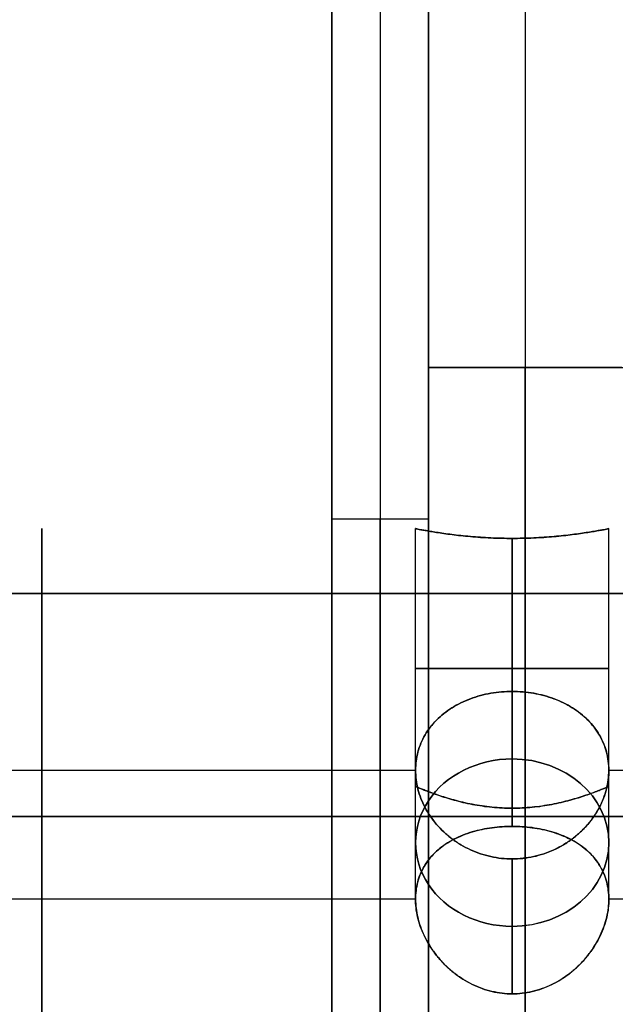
# Model space of a CAD drawing. Header units: centimetres. Extents: x -14.3 to 5, y -11.3 to 4.9.
# Tile 6 of 10: x -5.5 to -4.6, y 0 to 1.5. Entities that reach past the tile are written whole.
import ezdxf

# ---------------------------------------------------------------- set-up
doc = ezdxf.new("R2010")
doc.units = ezdxf.units.CM
doc.layers.add('Default', color=7, linetype='Continuous', true_color=0x000000)

# ---------------------------------------------------------------- blocks, each defined once
blk = doc.blocks.new('L_SUPPORTO_ESTERNA')
at = {"layer": 'Default'}
for p, q in [((-50, 30, 62.25), (-50, -30, 62.25)), ((-48.5, 30, 62.25), (-48.5, -30, 62.25)), ((-49.25, 28, 102), (-49.25, -28, 102))]:
    blk.add_line(p, q, dxfattribs=at)
at = {"layer": 'Default', "extrusion": (1, 0, 0)}
for centre, start, end in [((0, 77, -50), 180, 0), ((0, 77, -50), 0, 180), ((0, 77, -48.5), 0, 180)]:
    blk.add_arc(centre, 7.65, start, end, dxfattribs=at)
at = {"layer": 'Default', "extrusion": (-1, 0, 0)}
for centre, start, end in [((0, 77, 49.25), 180, 0), ((0, 77, 49.25), 0, 180), ((0, 77, 48.5), 180, 0)]:
    blk.add_arc(centre, 7.65, start, end, dxfattribs=at)
at = {"layer": 'Default'}
for points in [[(-50, 30, 22.5), (-50, 0, 22.5), (-50, -30, 22.5)], [(-48.5, 30, 22.5), (-48.5, 0, 22.5), (-48.5, -30, 22.5)], [(-50, -28, 102), (-50, 0, 102), (-50, 28, 102)], [(-48.5, -28, 102), (-48.5, 0, 102), (-48.5, 28, 102)], [(-50, 7.65, 77), (-49.25, 7.65, 77), (-48.5, 7.65, 77)]]:
    blk.add_open_spline(points, degree=2, dxfattribs=at)
blk = doc.blocks.new('L_SUPPORTO_CENTRALE')
at = {"layer": 'Default'}
for p, q in [((-48.5, 30, 62.55), (-48.5, 10, 62.55)), ((-47, 28, 102), (-47, -28, 102)), ((-45.5, 10, 47.25), (-48.5, 10, 47.25))]:
    blk.add_line(p, q, dxfattribs=at)
at = {"layer": 'Default', "extrusion": (1, 0, 0)}
blk.add_arc((0, 77, -48.5), 10, 0, 180, dxfattribs=at)
at = {"layer": 'Default', "extrusion": (0, -1, 0)}
blk.add_arc((-42.9, 23.1, -10), 5.6, 180, 270, dxfattribs=at)
at = {"layer": 'Default', "extrusion": (-1, 0, 0)}
blk.add_arc((0, 77, 47), 10, 0, 180, dxfattribs=at)
at = {"layer": 'Default'}
for points in [[(-48.5, 30, 23.1), (-48.5, 20, 23.1), (-48.5, 10, 23.1)], [(-48.5, -28, 102), (-48.5, 0, 102), (-48.5, 28, 102)], [(-48.5, 10, 23.1), (-48.5, 10, 50.05), (-48.5, 10, 77)], [(-45.5, 10, 77), (-47, 10, 77), (-48.5, 10, 77)]]:
    blk.add_open_spline(points, degree=2, dxfattribs=at)
blk = doc.blocks.new('5132_ASM')
at = {"layer": 'Default'}
for name in ['L_SUPPORTO_ESTERNA', 'L_SUPPORTO_CENTRALE']:
    blk.add_blockref(name, (0, 0, -16), dxfattribs=at)
blk = doc.blocks.new('5134')
at = {"layer": 'Default'}
for p, q in [((-48.5, 3.5, 77), (-48.5, 7.5, 77)), ((-45.5, 3.5, 77), (-45.5, 7.5, 77)), ((-47, 3.162, 78.5), (-47, 7.348, 78.5)), ((-64.8, 6.495, 80.75), (-43.8, 6.495, 80.75)), ((-47, 2.88, 75.011), (-47, 4.973, 71.386)), ((-47, 2.88, 78.989), (-47, 4.973, 82.614)), ((-47, 2.88, 78.989), (-47, 4.973, 82.614)), ((-64.8, 3.75, 70.505), (-48.5, 3.75, 70.505)), ((-48.5, 1.75, 73.969), (-48.5, 3.75, 70.505)), ((-48.5, 1.75, 80.031), (-48.5, 3.75, 83.495)), ((-45.5, 3.75, 70.505), (-43.8, 3.75, 70.505)), ((-45.5, 1.75, 73.969), (-45.5, 3.75, 70.505)), ((-45.5, 1.75, 80.031), (-45.5, 3.75, 83.495)), ((-43.8, 3.031, 78.75), (-73.8, 3.031, 78.75)), ((-47, 0.282, 80.489), (-47, 2.375, 84.114)), ((-48.5, 1.75, 73.969), (-73.8, 1.75, 73.969)), ((-43.8, 1.75, 73.969), (-45.5, 1.75, 73.969))]:
    blk.add_line(p, q, dxfattribs=at)
at = {"layer": 'Default', "extrusion": (1, 0, 0)}
for start, end in [(210, 30), (30, 210)]:
    blk.add_arc((0, 77, -54.3), 7.5, start, end, dxfattribs=at)
at = {"layer": 'Default', "extrusion": (0, 1, 0)}
for start, end in [(270, 90.0021), (90.0021, 270)]:
    blk.add_arc((47, 77, 5.331), 1.5, start, end, dxfattribs=at)
at = {"layer": 'Default', "extrusion": (7.10543e-15, 0.5, -0.866025)}
blk.add_arc((47, 38.5, -61.429), 1.5, 270, 90.002, dxfattribs=at)
at = {"layer": 'Default', "extrusion": (0, 0.5, 0.866025)}
blk.add_arc((47, 38.5, 71.939), 1.5, 270, 90.002, dxfattribs=at)
at = {"layer": 'Default', "extrusion": (0, 0.5, -0.866025)}
blk.add_arc((47, 38.5, -61.429), 1.5, 90.002, 270, dxfattribs=at)
at = {"layer": 'Default', "extrusion": (7.10543e-15, 0.5, 0.866025)}
blk.add_arc((47, 38.5, 71.939), 1.5, 90.002, 270, dxfattribs=at)
at = {"layer": 'Default'}
for points, degree in [([(-47, 7.348, 78.5), (-47.056, 7.348, 78.5), (-47.167, 7.35, 78.494), (-47.333, 7.355, 78.466), (-47.494, 7.365, 78.42), (-47.649, 7.377, 78.356), (-47.798, 7.391, 78.274), (-47.937, 7.408, 78.176), (-48.064, 7.425, 78.062), (-48.176, 7.442, 77.936), (-48.274, 7.458, 77.798), (-48.355, 7.472, 77.651), (-48.419, 7.484, 77.495), (-48.466, 7.493, 77.334), (-48.494, 7.499, 77.169), (-48.503, 7.501, 77), (-48.494, 7.499, 76.833), (-48.466, 7.493, 76.668), (-48.419, 7.484, 76.505), (-48.355, 7.472, 76.349), (-48.273, 7.458, 76.201), (-48.175, 7.442, 76.063), (-48.063, 7.425, 75.937), (-47.936, 7.407, 75.824), (-47.797, 7.391, 75.726), (-47.649, 7.377, 75.644), (-47.493, 7.364, 75.58), (-47.332, 7.355, 75.534), (-47.167, 7.35, 75.506), (-47.056, 7.348, 75.5), (-47, 7.348, 75.5)], 3), ([(-47, 7.348, 75.5), (-46.945, 7.348, 75.5), (-46.834, 7.35, 75.506), (-46.67, 7.355, 75.534), (-46.508, 7.364, 75.58), (-46.352, 7.376, 75.644), (-46.204, 7.391, 75.725), (-46.065, 7.407, 75.823), (-45.938, 7.425, 75.937), (-45.825, 7.442, 76.062), (-45.727, 7.458, 76.201), (-45.645, 7.472, 76.348), (-45.581, 7.484, 76.503), (-45.535, 7.493, 76.665), (-45.507, 7.499, 76.83), (-45.497, 7.501, 76.996), (-45.506, 7.499, 77.164), (-45.534, 7.493, 77.33), (-45.58, 7.484, 77.492), (-45.644, 7.472, 77.649), (-45.726, 7.458, 77.798), (-45.824, 7.442, 77.936), (-45.937, 7.425, 78.063), (-46.064, 7.408, 78.176), (-46.2, 7.391, 78.273), (-46.349, 7.377, 78.355), (-46.504, 7.365, 78.419), (-46.665, 7.355, 78.465), (-46.832, 7.35, 78.494), (-46.944, 7.348, 78.5), (-47, 7.348, 78.5)], 3), ([(-47, 3.162, 75.5), (-47, 5.255, 75.5), (-47, 7.348, 75.5)], 2), ([(-47, 7.348, 78.5), (-47, 5.255, 78.5), (-47, 3.162, 78.5)], 2), ([(-43.8, 6.495, 80.75), (-54.3, 6.495, 80.75), (-64.8, 6.495, 80.75)], 2), ([(-47, 4.973, 71.386), (-47.056, 4.973, 71.386), (-47.167, 4.969, 71.382), (-47.333, 4.947, 71.363), (-47.494, 4.912, 71.332), (-47.649, 4.862, 71.29), (-47.798, 4.799, 71.236), (-47.937, 4.722, 71.173), (-48.064, 4.632, 71.101), (-48.176, 4.532, 71.023), (-48.274, 4.42, 70.94), (-48.355, 4.3, 70.854), (-48.419, 4.171, 70.766), (-48.466, 4.035, 70.678), (-48.494, 3.895, 70.59), (-48.503, 3.751, 70.504), (-48.494, 3.604, 70.422), (-48.466, 3.459, 70.345), (-48.419, 3.314, 70.271), (-48.355, 3.173, 70.204), (-48.273, 3.037, 70.142), (-48.175, 2.909, 70.087), (-48.063, 2.791, 70.038), (-47.936, 2.685, 69.997), (-47.797, 2.592, 69.962), (-47.649, 2.514, 69.934), (-47.493, 2.453, 69.912), (-47.332, 2.408, 69.897), (-47.167, 2.381, 69.888), (-47.056, 2.375, 69.886), (-47, 2.375, 69.886)], 3), ([(-47, 2.375, 84.114), (-47.056, 2.375, 84.114), (-47.167, 2.381, 84.112), (-47.333, 2.408, 84.103), (-47.494, 2.453, 84.088), (-47.649, 2.514, 84.066), (-47.798, 2.592, 84.038), (-47.937, 2.686, 84.003), (-48.064, 2.792, 83.961), (-48.176, 2.91, 83.913), (-48.274, 3.038, 83.858), (-48.355, 3.172, 83.797), (-48.419, 3.313, 83.729), (-48.466, 3.458, 83.656), (-48.494, 3.603, 83.578), (-48.503, 3.75, 83.496), (-48.494, 3.894, 83.41), (-48.466, 4.034, 83.323), (-48.419, 4.171, 83.234), (-48.355, 4.3, 83.146), (-48.273, 4.421, 83.059), (-48.175, 4.532, 82.976), (-48.063, 4.633, 82.898), (-47.936, 4.722, 82.827), (-47.797, 4.799, 82.764), (-47.649, 4.862, 82.71), (-47.493, 4.912, 82.668), (-47.332, 4.947, 82.637), (-47.167, 4.969, 82.618), (-47.056, 4.973, 82.614), (-47, 4.973, 82.614)], 3), ([(-47, 2.375, 69.886), (-46.945, 2.375, 69.886), (-46.834, 2.381, 69.888), (-46.67, 2.408, 69.897), (-46.508, 2.452, 69.912), (-46.352, 2.513, 69.934), (-46.204, 2.591, 69.962), (-46.065, 2.684, 69.997), (-45.938, 2.791, 70.038), (-45.825, 2.909, 70.087), (-45.727, 3.037, 70.142), (-45.645, 3.172, 70.203), (-45.581, 3.312, 70.27), (-45.535, 3.456, 70.343), (-45.507, 3.602, 70.421), (-45.497, 3.747, 70.502), (-45.506, 3.892, 70.588), (-45.534, 4.033, 70.676), (-45.58, 4.168, 70.764), (-45.644, 4.298, 70.853), (-45.726, 4.42, 70.94), (-45.824, 4.532, 71.023), (-45.937, 4.633, 71.101), (-46.064, 4.722, 71.173), (-46.2, 4.798, 71.235), (-46.349, 4.862, 71.289), (-46.504, 4.911, 71.332), (-46.665, 4.947, 71.363), (-46.832, 4.968, 71.382), (-46.944, 4.973, 71.386), (-47, 4.973, 71.386)], 3), ([(-47, 4.973, 71.386), (-47, 3.927, 73.199), (-47, 2.88, 75.011)], 2), ([(-47, 4.973, 82.614), (-46.945, 4.973, 82.614), (-46.834, 4.969, 82.618), (-46.67, 4.948, 82.637), (-46.508, 4.912, 82.668), (-46.352, 4.863, 82.71), (-46.204, 4.8, 82.763), (-46.065, 4.723, 82.826), (-45.938, 4.633, 82.898), (-45.825, 4.533, 82.976), (-45.727, 4.421, 83.059), (-45.645, 4.3, 83.145), (-45.581, 4.172, 83.233), (-45.535, 4.037, 83.321), (-45.507, 3.897, 83.409), (-45.497, 3.753, 83.494), (-45.506, 3.607, 83.576), (-45.534, 3.461, 83.655), (-45.58, 3.316, 83.728), (-45.644, 3.174, 83.796), (-45.726, 3.038, 83.858), (-45.824, 2.91, 83.913), (-45.937, 2.792, 83.961), (-46.064, 2.685, 84.003), (-46.2, 2.594, 84.037), (-46.349, 2.515, 84.066), (-46.504, 2.453, 84.087), (-46.665, 2.409, 84.103), (-46.832, 2.381, 84.112), (-46.944, 2.375, 84.114), (-47, 2.375, 84.114)], 3), ([(-47, 2.88, 78.989), (-47, 3.927, 80.801), (-47, 4.973, 82.614)], 2), ([(-47.002, 3.162, 78.5), (-47.054, 3.162, 78.5), (-47.157, 3.165, 78.494), (-47.314, 3.177, 78.47), (-47.469, 3.196, 78.428), (-47.62, 3.221, 78.369), (-47.767, 3.253, 78.293), (-47.906, 3.289, 78.199), (-48.035, 3.327, 78.09), (-48.151, 3.365, 77.967), (-48.251, 3.401, 77.833), (-48.335, 3.432, 77.691), (-48.402, 3.459, 77.541), (-48.452, 3.48, 77.388), (-48.485, 3.493, 77.233), (-48.501, 3.5, 77.076), (-48.5, 3.5, 76.918), (-48.484, 3.493, 76.762), (-48.45, 3.479, 76.606), (-48.4, 3.458, 76.453), (-48.333, 3.431, 76.306), (-48.249, 3.4, 76.164), (-48.148, 3.364, 76.03), (-48.032, 3.326, 75.907), (-47.903, 3.288, 75.799), (-47.765, 3.252, 75.706), (-47.618, 3.221, 75.63), (-47.467, 3.195, 75.571), (-47.311, 3.176, 75.53), (-47.156, 3.165, 75.505), (-47.052, 3.162, 75.5), (-47, 3.162, 75.5)], 3), ([(-47, 3.162, 78.5), (-46.948, 3.162, 78.5), (-46.844, 3.165, 78.495), (-46.687, 3.176, 78.47), (-46.533, 3.195, 78.428), (-46.383, 3.221, 78.37), (-46.237, 3.252, 78.295), (-46.099, 3.287, 78.203), (-45.97, 3.325, 78.095), (-45.853, 3.363, 77.972), (-45.753, 3.399, 77.839), (-45.667, 3.432, 77.694), (-45.599, 3.459, 77.544), (-45.549, 3.479, 77.39), (-45.515, 3.493, 77.234), (-45.499, 3.5, 77.076), (-45.499, 3.5, 76.919), (-45.516, 3.493, 76.763), (-45.55, 3.479, 76.606), (-45.6, 3.458, 76.452), (-45.669, 3.431, 76.302), (-45.754, 3.398, 76.159), (-45.856, 3.362, 76.025), (-45.973, 3.324, 75.902), (-46.102, 3.286, 75.795), (-46.24, 3.251, 75.704), (-46.386, 3.22, 75.628), (-46.536, 3.195, 75.57), (-46.69, 3.176, 75.53), (-46.845, 3.165, 75.505), (-46.948, 3.162, 75.5), (-47, 3.162, 75.5)], 3), ([(-47.002, 3.162, 78.5), (-47.002, 3.162, 78.5), (-47.001, 3.162, 78.5), (-47.001, 3.162, 78.5), (-47, 3.162, 78.5), (-47, 3.162, 78.5)], 3), ([(-73.8, 3.031, 78.75), (-58.8, 3.031, 78.75), (-43.8, 3.031, 78.75)], 2), ([(-47.002, 2.88, 75.011), (-47.054, 2.88, 75.011), (-47.157, 2.877, 75.006), (-47.314, 2.861, 74.984), (-47.469, 2.834, 74.946), (-47.62, 2.796, 74.895), (-47.767, 2.746, 74.829), (-47.906, 2.683, 74.752), (-48.035, 2.607, 74.664), (-48.151, 2.52, 74.57), (-48.251, 2.421, 74.471), (-48.335, 2.314, 74.373), (-48.402, 2.198, 74.275), (-48.452, 2.075, 74.18), (-48.485, 1.948, 74.091), (-48.501, 1.816, 74.006), (-48.5, 1.679, 73.928), (-48.484, 1.54, 73.856), (-48.45, 1.398, 73.79), (-48.4, 1.255, 73.732), (-48.333, 1.114, 73.681), (-48.249, 0.976, 73.638), (-48.148, 0.842, 73.602), (-48.032, 0.717, 73.573), (-47.903, 0.604, 73.552), (-47.765, 0.506, 73.536), (-47.618, 0.424, 73.526), (-47.467, 0.361, 73.518), (-47.311, 0.315, 73.514), (-47.156, 0.288, 73.512), (-47.052, 0.282, 73.511), (-47, 0.282, 73.511)], 3), ([(-47.002, 0.282, 80.489), (-47.054, 0.282, 80.489), (-47.157, 0.288, 80.488), (-47.314, 0.316, 80.486), (-47.469, 0.361, 80.481), (-47.62, 0.425, 80.474), (-47.767, 0.507, 80.464), (-47.906, 0.606, 80.448), (-48.035, 0.719, 80.426), (-48.151, 0.844, 80.397), (-48.251, 0.979, 80.361), (-48.335, 1.118, 80.318), (-48.402, 1.261, 80.266), (-48.452, 1.404, 80.207), (-48.485, 1.545, 80.142), (-48.501, 1.685, 80.069), (-48.5, 1.821, 79.99), (-48.484, 1.953, 79.906), (-48.45, 2.081, 79.816), (-48.4, 2.203, 79.721), (-48.333, 2.317, 79.625), (-48.249, 2.424, 79.526), (-48.148, 2.522, 79.428), (-48.032, 2.609, 79.334), (-47.903, 2.684, 79.247), (-47.765, 2.747, 79.17), (-47.618, 2.797, 79.104), (-47.467, 2.835, 79.053), (-47.311, 2.861, 79.016), (-47.156, 2.877, 78.994), (-47.052, 2.88, 78.989), (-47, 2.88, 78.989)], 3), ([(-47.002, 2.88, 75.011), (-47.002, 2.88, 75.011), (-47.001, 2.88, 75.011), (-47.001, 2.88, 75.011), (-47, 2.88, 75.011), (-47, 2.88, 75.011)], 3), ([(-47, 2.88, 75.011), (-46.948, 2.88, 75.011), (-46.844, 2.877, 75.007), (-46.687, 2.861, 74.984), (-46.533, 2.835, 74.947), (-46.383, 2.797, 74.896), (-46.237, 2.747, 74.831), (-46.099, 2.685, 74.754), (-45.97, 2.611, 74.668), (-45.853, 2.523, 74.573), (-45.753, 2.426, 74.476), (-45.667, 2.317, 74.375), (-45.599, 2.2, 74.277), (-45.549, 2.077, 74.182), (-45.515, 1.949, 74.092), (-45.499, 1.816, 74.007), (-45.499, 1.68, 73.928), (-45.516, 1.541, 73.856), (-45.55, 1.399, 73.79), (-45.6, 1.255, 73.731), (-45.669, 1.111, 73.68), (-45.754, 0.971, 73.636), (-45.856, 0.837, 73.601), (-45.973, 0.712, 73.572), (-46.102, 0.599, 73.551), (-46.24, 0.503, 73.536), (-46.386, 0.422, 73.525), (-46.536, 0.359, 73.518), (-46.69, 0.315, 73.514), (-46.845, 0.288, 73.512), (-46.948, 0.282, 73.511), (-47, 0.282, 73.511)], 3), ([(-47, 0.282, 80.489), (-46.948, 0.282, 80.489), (-46.844, 0.288, 80.488), (-46.687, 0.315, 80.486), (-46.533, 0.361, 80.482), (-46.383, 0.424, 80.475), (-46.237, 0.505, 80.464), (-46.099, 0.602, 80.448), (-45.97, 0.715, 80.427), (-45.853, 0.84, 80.399), (-45.753, 0.973, 80.363), (-45.667, 1.114, 80.319), (-45.599, 1.258, 80.267), (-45.549, 1.402, 80.208), (-45.515, 1.544, 80.142), (-45.499, 1.684, 80.069), (-45.499, 1.82, 79.991), (-45.516, 1.952, 79.906), (-45.55, 2.08, 79.816), (-45.6, 2.203, 79.721), (-45.669, 2.32, 79.622), (-45.754, 2.428, 79.522), (-45.856, 2.526, 79.424), (-45.973, 2.613, 79.33), (-46.102, 2.687, 79.243), (-46.24, 2.748, 79.168), (-46.386, 2.798, 79.103), (-46.536, 2.835, 79.052), (-46.69, 2.862, 79.015), (-46.845, 2.877, 78.993), (-46.948, 2.88, 78.989), (-47, 2.88, 78.989)], 3), ([(-47, 0.282, 73.511), (-47, 1.329, 71.699), (-47, 2.375, 69.886)], 2), ([(-47, 2.375, 84.114), (-47, 1.329, 82.301), (-47, 0.282, 80.489)], 2), ([(-47.002, 0.282, 80.489), (-47.002, 0.282, 80.489), (-47.001, 0.282, 80.489), (-47.001, 0.282, 80.489), (-47, 0.282, 80.489), (-47, 0.282, 80.489)], 3)]:
    blk.add_open_spline(points, degree=degree, dxfattribs=at)
blk = doc.blocks.new('5134_ASM')
at = {"layer": 'Default'}
blk.add_blockref('5134', (0, 0), dxfattribs=at)
blk = doc.blocks.new('F5914_ASM')
at = {"layer": 'Default'}
for name, p in [('5132_ASM', (0, 0)), ('5134_ASM', (-0.2, 0, -16))]:
    blk.add_blockref(name, p, dxfattribs=at)

msp = doc.modelspace()

# ---------------------------------------------------------------- block references
at = {"layer": 'Default', "xscale": 0.1, "yscale": 0.1, "zscale": 0.1}
msp.add_blockref('F5914_ASM', (0, 0), dxfattribs=at)

doc.saveas('drawing.dxf')
